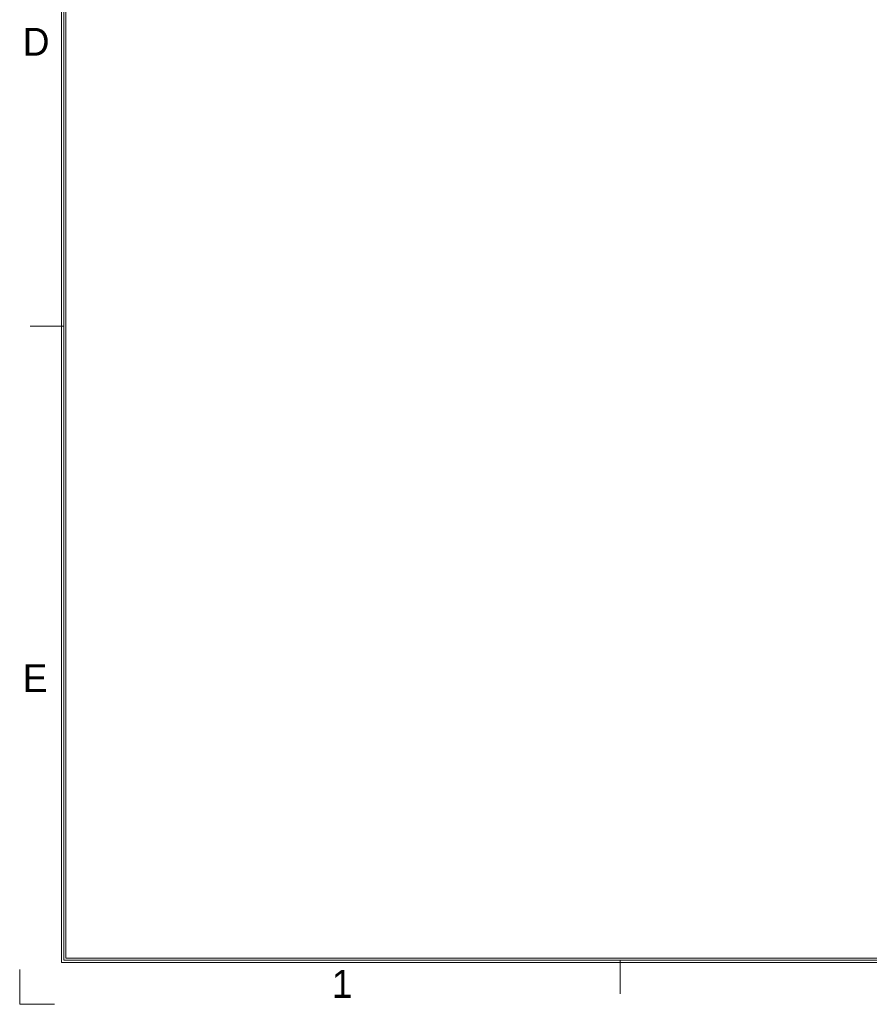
# Model space of a CAD drawing. Header units: millimetres. Extents: x 0 to 427, y 0 to 299.
# Tile 1 of 24: x 0 to 86, y 0 to 100. Entities that reach past the tile are written whole.
import ezdxf
from ezdxf.enums import TextEntityAlignment as Align

# ---------------------------------------------------------------- set-up
doc = ezdxf.new("R2010")
doc.units = ezdxf.units.MM
doc.header["$LTSCALE"] = 23.1
doc.header["$MEASUREMENT"] = 0
doc.layers.add('细实线层', color=7, linetype='Continuous', lineweight=18)
doc.styles.add('鸿蒙CAD', font='txt')

# ---------------------------------------------------------------- blocks, each defined once
blk = doc.blocks.new('Plastic_A3')
at = {"layer": '细实线层'}
for p, q in [((229.705, 338.699), (229.705, 629.561)), ((229.931, 338.925), (229.931, 629.335)), ((230.157, 339.151), (230.157, 629.109)), ((229.931, 403.335), (226.541, 403.335)), ((647.805, 339.151), (230.157, 339.151)), ((225.463, 334.456), (225.463, 337.991)), ((648.257, 338.699), (229.705, 338.699)), ((648.031, 338.925), (229.931, 338.925)), ((286.431, 338.925), (286.431, 335.535)), ((225.463, 334.456), (228.998, 334.456))]:
    blk.add_line(p, q, dxfattribs=at)
at = {"layer": '细实线层', "style": '鸿蒙CAD'}
for s, p in [('D', (225.764, 430.792)), ('E', (225.764, 366.156)), ('1', (257.153, 335.113))]:
    blk.add_text(s, height=2.825, dxfattribs=at).set_placement(p)
for tag, p in [('V1.0', (231.669, 610.156)), ('XXXN', (538.264, 343.003))]:
    blk.add_attdef(tag, p, '', height=2.5, dxfattribs=at)
for tag, height, p in [('XXXE', 2.5, (540.244, 365.066)), ('XXXC', 2.5, (573.268, 365.066)), ('XXXA', 2.5, (624.026, 365.066)), ('XXXG', 2.5, (497.757, 358.066)), ('XXXD', 2.5, (573.268, 358.066)), ('XXXB', 2.5, (624.026, 358.066)), ('XXXK', 2, (514.008, 357.043)), ('mm', 2.5, (540.244, 358.066)), ('XXXM', 2.5, (501.129, 341.187))]:
    blk.add_attdef(tag, text='', height=height, dxfattribs=at).set_placement(p, align=Align.CENTER)
blk.add_attdef('XXXJ', text='', height=2.5, dxfattribs=at).set_placement((503.315, 352.086), align=Align.MIDDLE_RIGHT)

msp = doc.modelspace()

# ---------------------------------------------------------------- block references
at = {"layer": '细实线层'}
msp.add_blockref('Plastic_A3', (-225.393, -334.482), dxfattribs=at)

doc.saveas('drawing.dxf')
